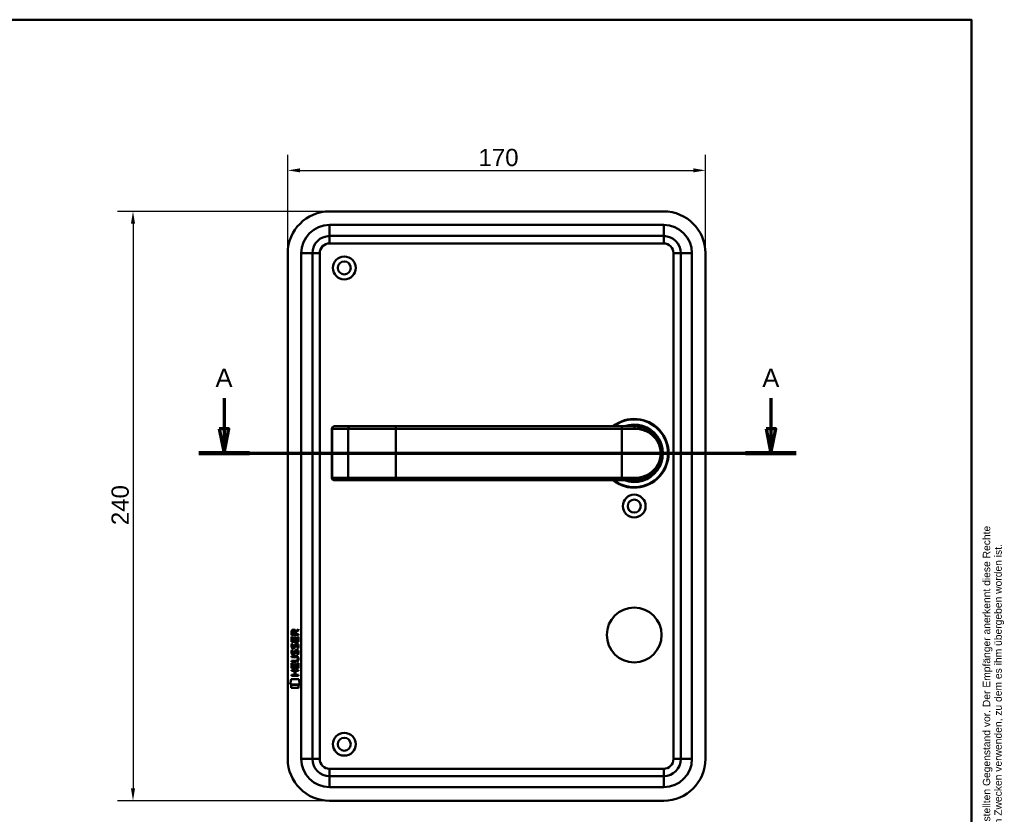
# Model space of a CAD drawing. Header units: millimetres. Extents: x 20 to 833, y 20 to 574.
# Tile 6 of 6: x 433 to 833, y 250 to 574. Entities that reach past the tile are written whole.
import ezdxf
from ezdxf.enums import TextEntityAlignment as Align

# ---------------------------------------------------------------- set-up
doc = ezdxf.new("R2010")
doc.units = ezdxf.units.MM
doc.header["$LTSCALE"] = 2
for name, color, linetype, lineweight in [('Bemaßungen(DIN)', 7, 'Continuous', 25), ('Schnittansichtslinien(DIN)', 7, 'Continuous', 70), ('Sichtbare Kanten(DIN)', 7, 'Continuous', 50), ('Sichtbare tangentiale Kanten(DIN)', 7, 'Continuous', 50), ('Skizziergeometrie(DIN)', 7, 'Continuous', 50), ('Skizzierlinie(DIN)', 7, 'Continuous', 25), ('Symbole(DIN)', 7, 'Continuous', 25)]:
    doc.layers.add(name, color=color, linetype=linetype, lineweight=lineweight)
doc.styles.add('Aktuell-DIN', font='arial.ttf')
doc.styles.add('Aktuell-DINGroßer Text', font='arial.ttf')
doc.styles.add('STANDARD-DIN~0', font='arial.ttf')
doc.styles.add('Textstil10', font='arial.ttf')
doc.styles.add('Textstil41', font='arial.ttf', dxfattribs={"width": 0.8})
doc.styles.add('Textstil83', font='arial.ttf', dxfattribs={"width": 0.8})
doc.dimstyles.new('CAD-LAN', dxfattribs={"dimscale": 2, "dimtxt": 3.5, "dimasz": 2.5, "dimexe": 3.175, "dimexo": 0, "dimgap": 0.8, "dimtad": 1, "dimrnd": 1e-08, "dimtxsty": 'STANDARD-DIN~0', "dimcen": 0.09, "dimdle": 10, "dimclrd": 250, "dimclre": 250, "dimclrt": 250, "dimadec": 0, "dimazin": 2, "dimtfac": 1, "dimtmove": 0, "dimatfit": 3, "dimfxl": 1, "dimtolj": 1, "dimtzin": 0, "dimlwd": 25, "dimlwe": 25, "dimarcsym": 0})

# ---------------------------------------------------------------- blocks, each defined once
blk = doc.blocks.new('Ränder Standardrahmen')
at = {"layer": 'Skizziergeometrie(DIN)', "flags": 128}
blk.add_lwpolyline([(10, 10), (10, 287), (410, 287), (410, 10), (10, 10)], dxfattribs=at)
blk = doc.blocks.new('Schriftfelder Heusser')
at = {"layer": 'Skizziergeometrie(DIN)'}
for p, q in [((101, 229.92), (101, 236.92)), ((101, 236.92), (291, 236.92)), ((111, 229.92), (111, 236.92)), ((123, 229.92), (123, 236.92)), ((232, 229.92), (232, 236.92)), ((256, 229.92), (256, 236.92)), ((291, 236.92), (291, 229.92)), ((101, 191.42), (101, 229.92)), ((101, 229.92), (291, 229.92)), ((111, 229.92), (111, 221.42)), ((123, 229.92), (123, 221.42)), ((232, 229.92), (232, 221.42)), ((256, 229.92), (256, 221.42)), ((291, 229.92), (291, 191.42)), ((101, 221.42), (291, 221.42)), ((150, 221.42), (150, 204.42)), ((198.85, 221.42), (198.85, 204.42)), ((216.35, 221.42), (216.35, 204.42)), ((238.35, 221.42), (238.35, 204.42)), ((278, 221.42), (278, 191.42)), ((278, 208.67), (291, 208.67)), ((101, 204.42), (291, 204.42)), ((142, 204.42), (142, 191.42)), ((236, 204.42), (236, 191.42)), ((278, 200.17), (291, 200.17)), ((291, 191.42), (101, 191.42))]:
    blk.add_line(p, q, dxfattribs=at)
at = {"layer": 'Skizzierlinie(DIN)'}
for p, q in [((113.5, 221.42), (113.5, 204.42)), ((118, 221.42), (118, 204.42)), ((162.35, 221.42), (162.35, 204.42)), ((166.85, 221.42), (166.85, 204.42)), ((113.5, 217.17), (150, 217.17)), ((162.35, 217.17), (278, 217.17)), ((113.5, 212.92), (150, 212.92)), ((162.35, 212.92), (278, 212.92)), ((113.5, 208.67), (150, 208.67)), ((162.35, 208.67), (278, 208.67))]:
    blk.add_line(p, q, dxfattribs=at)
for centre in [(115.75, 219.25), (164.6, 219.25), (115.75, 215.04), (164.6, 215.04), (115.75, 210.79), (164.6, 210.79), (115.75, 206.54), (164.6, 206.54)]:
    blk.add_circle(centre, 1.75, dxfattribs=at)
at = {"layer": 'Symbole(DIN)', "color": 7, "insert": (293.33, 191.7), "char_height": 1.5, "width": 182.3003, "attachment_point": 1, "rotation": 90, "line_spacing_factor": 0.944221, "style": 'Aktuell-DIN'}
blk.add_mtext('\\fArial|b0|i0;\\H1.5000;Die Schlossfabrik Heusser AG ist Eigentümerin dieses Dokumentes und behält sich alle Rechte an diesem und dem dargestellten Gegenstand vor. Der Empfänger anerkennt diese Rechte\\Pund wird das Dokument nicht ohne schriftliche Ermächtigung der Eigentümerin Dritten zugänglich machen oder zu anderen Zwecken verwenden, zu dem es ihm übergeben worden ist.\\P ', dxfattribs=at)
at = {"layer": 'Symbole(DIN)', "color": 179, "true_color": 0x262659, "style": 'Aktuell-DIN'}
for s, insert, char_height, attachment_point in [('Pos.', (106, 227), 2.489, 2), ('Menge', (117, 227), 2.489, 2), ('Benennung', (125.81, 225.38), 2.489, 4), ('B-Nummer', (234.74, 225.62), 2.489, 4), ('Material', (265.02, 225.62), 2.489, 5), ('\\fArial|b0|i0;a', (115.81, 219.53), 2, 5), ('\\fArial|b0|i0;e', (164.54, 219.53), 2, 5), ('\\fArial|b0|i0;Gezeichnet', (200.05, 219.23), 2, 4), ('\\fArial|b0|i0;b', (115.75, 215), 2, 5), ('\\fArial|b0|i0;f', (164.55, 215.06), 2, 5), ('\\fArial|b0|i0;Freigegeben', (199.92, 216), 2, 1), ('\\fArial|b0|i0;c', (115.75, 211.01), 2, 5), ('\\fArial|b0|i0;g', (164.63, 211.05), 2, 5), ('\\fArial|b0|i0;Projekt', (200, 211.98), 2, 1), ('\\fArial|b0|i0;d', (115.76, 206.55), 2, 5), ('\\fArial|b0|i0;h', (164.55, 206.57), 2, 5), ('\\fArial|b0|i0;CAD-Nr.', (200, 207.5), 2, 1), ('\\fArial|b0|i0;\\H2.0000;Massstab', (284.39, 206.37), 2, 5), ('\\fArial|b0|i0;\\H2.0000;Baugruppe', (143.1, 203.73), 2, 1), ('\\fArial|b0|i0;Zeichnungs-Nr.', (237, 203.5), 2, 1), ('\\fArial|b0|i0;\\H2.5000;4853 Murgenthal', (113.33, 192.46), 2.5, 7)]:
    blk.add_mtext(s, dxfattribs=dict(at, insert=insert, char_height=char_height, attachment_point=attachment_point))
at = {"layer": 'Symbole(DIN)', "color": 179, "true_color": 0x262659, "attachment_point": 5, "style": 'Aktuell-DIN'}
for s, insert, char_height, width in [('Änd.', (107.21, 213), 2.489, 12.3494), ('Änd.', (156.12, 212.76), 2.489, 12.3494), ('\\fArial|b0|i0;Änderung', (284.51, 202.33), 2, 12.1143)]:
    blk.add_mtext(s, dxfattribs=dict(at, insert=insert, char_height=char_height, width=width))
at = {"layer": 'Symbole(DIN)', "color": 7, "insert": (143.1, 196.62), "char_height": 4.5, "width": 90.18, "attachment_point": 4, "style": 'Aktuell-DIN'}
blk.add_mtext('\\fArial|b0|i0;\\W0.90;\\H4.5000;Heusser-Muschel Serie 3  EN179', dxfattribs=at)
at = {"layer": 'Symbole(DIN)', "color": 179, "true_color": 0x262659}
for tag, height, style, p in [('AUTOR', 2.49, 'Aktuell-DIN', (240.03, 219.26)), ('KONTROLLDATUM', 2, 'Textstil10', (217.42, 215.04)), ('KONTROLLIERT_VON', 2, 'Textstil10', (239.98, 215.05))]:
    blk.add_attdef(tag, text='', height=height, dxfattribs=dict(at, style=style)).set_placement(p, align=Align.MIDDLE_LEFT)
at = {"layer": 'Symbole(DIN)', "color": 179, "true_color": 0x262659, "style": 'Textstil10'}
blk.add_attdef('ERSTELLUNGSDATUM_001', (217.23, 218.29), '', height=2, dxfattribs=at)
at = {"layer": 'Symbole(DIN)', "color": 7, "style": 'Textstil83', "width": 0.8}
blk.add_attdef('Anfänglicher_Ansichtsmaßstab_001', (281.57, 213.34), '', height=2.3, dxfattribs=at)
at = {"layer": 'Symbole(DIN)', "color": 179, "true_color": 0x262659, "style": 'Textstil10'}
blk.add_attdef('PROJEKT', text='', height=2, dxfattribs=at).set_placement((217.77, 209.72), align=Align.BOTTOM_LEFT)
at = {"layer": 'Symbole(DIN)', "color": 7, "style": 'Textstil41', "width": 0.8}
blk.add_attdef('STATUS', text='', height=5, dxfattribs=at).set_placement((284.53, 195.86), align=Align.MIDDLE_CENTER)
blk = doc.blocks.new('*D22')
at = {"layer": 'Bemaßungen(DIN)', "color": 250, "linetype": 'Continuous', "lineweight": 25, "true_color": 0x3f3f3f, "transparency": 16777216}
for p, q in [((541.77, 478.9), (541.77, 518.98)), ((711.77, 478.9), (711.77, 518.98)), ((546.77, 512.63), (706.77, 512.63))]:
    blk.add_line(p, q, dxfattribs=at)
at = {"layer": 'Bemaßungen(DIN)', "color": 250, "linetype": 'Continuous', "true_color": 0x3f3f3f, "transparency": 16777216}
for points in [[(546.77, 513.46), (546.77, 511.79), (541.77, 512.63)], [(706.77, 513.46), (706.77, 511.79), (711.77, 512.63)]]:
    blk.add_solid(points, dxfattribs=at)
at = {"layer": 'Defpoints', "color": 0, "linetype": 'Continuous', "transparency": 16777216}
for p in [(711.77, 512.63), (541.77, 478.9), (711.77, 478.9)]:
    blk.add_point(p, dxfattribs=at)
at = {"layer": 'Bemaßungen(DIN)', "color": 250, "linetype": 'Continuous', "lineweight": 25, "true_color": 0x3f3f3f, "transparency": 16777216, "insert": (619.38, 521.37), "char_height": 7, "attachment_point": 1, "style": 'STANDARD-DIN~0'}
blk.add_mtext('\\A1;170', dxfattribs=at)
blk = doc.blocks.new('*D23')
at = {"layer": 'Bemaßungen(DIN)', "color": 250, "linetype": 'Continuous', "lineweight": 25, "true_color": 0x3f3f3f, "transparency": 16777216}
for p, q in [((558.77, 495.9), (472.42, 495.9)), ((478.77, 490.9), (478.77, 260.9)), ((558.77, 255.9), (472.42, 255.9))]:
    blk.add_line(p, q, dxfattribs=at)
at = {"layer": 'Bemaßungen(DIN)', "color": 250, "linetype": 'Continuous', "true_color": 0x3f3f3f, "transparency": 16777216}
for points in [[(477.93, 490.9), (479.6, 490.9), (478.77, 495.9)], [(477.93, 260.9), (479.6, 260.9), (478.77, 255.9)]]:
    blk.add_solid(points, dxfattribs=at)
at = {"layer": 'Defpoints', "color": 0, "linetype": 'Continuous', "transparency": 16777216}
for p in [(558.77, 495.9), (478.77, 255.9), (558.77, 255.9)]:
    blk.add_point(p, dxfattribs=at)
at = {"layer": 'Bemaßungen(DIN)', "color": 250, "linetype": 'Continuous', "lineweight": 25, "true_color": 0x3f3f3f, "transparency": 16777216, "insert": (470.02, 368.12), "char_height": 7, "attachment_point": 1, "rotation": 90, "style": 'STANDARD-DIN~0'}
blk.add_mtext('\\A1;240', dxfattribs=at)
blk = doc.blocks.new('2DTransSchnitt0')
at = {"layer": 'Schnittansichtslinien(DIN)', "linetype": 'Continuous'}
for p, q in [((257.92, 209.95), (257.92, 203.7)), ((369.21, 209.95), (369.21, 203.7)), ((256.92, 203.7), (257.92, 198.7)), ((258.92, 203.7), (256.92, 203.7)), ((257.92, 203.7), (257.92, 198.7)), ((257.92, 198.7), (258.92, 203.7)), ((368.21, 203.7), (369.21, 198.7)), ((370.21, 203.7), (368.21, 203.7)), ((369.21, 203.7), (369.21, 198.7)), ((369.21, 198.7), (370.21, 203.7)), ((252.77, 198.7), (374.36, 198.7))]:
    blk.add_line(p, q, dxfattribs=at)
at = {"layer": 'Schnittansichtslinien(DIN)', "linetype": 'Continuous', "lineweight": 140}
for p, q in [((252.77, 198.7), (263.07, 198.7)), ((364.06, 198.7), (374.36, 198.7))]:
    blk.add_line(p, q, dxfattribs=at)
at = {"layer": 'Schnittansichtslinien(DIN)', "linetype": 'Continuous', "flags": 128}
for points in [[(256.92, 203.7), (257.92, 198.7), (258.92, 203.7), (256.92, 203.7)], [(368.21, 203.7), (369.21, 198.7), (370.21, 203.7), (368.21, 203.7)]]:
    blk.add_lwpolyline(points, dxfattribs=at)
at = {"layer": 'Schnittansichtslinien(DIN)'}
for points in [[(256.92, 203.7), (257.92, 198.7), (258.92, 203.7), (256.92, 203.7)], [(368.21, 203.7), (369.21, 198.7), (370.21, 203.7), (368.21, 203.7)]]:
    blk.add_solid(points, dxfattribs=at)
at = {"layer": 'Schnittansichtslinien(DIN)', "char_height": 3.73, "attachment_point": 7, "style": 'Aktuell-DINGroßer Text'}
for insert in [(256.17, 212.2), (367.45, 212.2)]:
    blk.add_mtext('A', dxfattribs=dict(at, insert=insert))

msp = doc.modelspace()

# ---------------------------------------------------------------- linework, layer by layer
at = {"layer": 'Sichtbare Kanten(DIN)'}
for p, q in [((694.768, 495.898), (558.768, 495.898)), ((558.768, 485.898), (694.768, 485.898)), ((541.768, 478.898), (541.768, 272.898)), ((551.768, 272.898), (551.768, 478.898)), ((701.768, 478.898), (701.768, 272.898)), ((711.768, 272.898), (711.768, 478.898)), ((559.717, 407.398), (559.717, 387.398)), ((560.717, 408.398), (560.737, 408.398)), ((567.29, 408.398), (560.737, 408.398)), ((567.207, 408.394), (567.207, 408.394)), ((585.768, 408.398), (567.29, 408.398)), ((677.768, 408.398), (585.768, 408.398)), ((677.768, 408.398), (682.768, 408.398)), ((683.384, 408.381), (683.384, 408.381)), ((560.737, 386.398), (560.717, 386.398)), ((560.737, 386.398), (567.29, 386.398)), ((567.29, 386.398), (585.768, 386.398)), ((585.768, 386.398), (677.768, 386.398)), ((682.768, 386.398), (677.768, 386.398)), ((543.282, 323.385), (543.285, 324.698)), ((543.633, 324.654), (543.632, 323.766)), ((544.65, 323.765), (544.65, 324.654)), ((544.947, 325.014), (546.143, 325.804)), ((546.142, 325.37), (545, 324.615)), ((546.143, 325.804), (546.142, 325.37)), ((543.28, 320.655), (543.282, 322.659)), ((546.139, 320.652), (543.28, 320.655)), ((546.141, 323.383), (543.282, 323.385)), ((543.282, 322.659), (543.63, 322.659)), ((543.63, 322.659), (543.629, 321.031)), ((543.629, 321.031), (544.523, 321.031)), ((543.632, 323.766), (544.65, 323.765)), ((544.523, 321.031), (544.525, 322.478)), ((544.525, 322.478), (544.873, 322.477)), ((544.873, 322.477), (544.872, 321.03)), ((544.872, 321.03), (545.79, 321.03)), ((545, 324.615), (544.999, 323.765)), ((544.999, 323.765), (546.141, 323.764)), ((545.79, 321.03), (545.792, 322.677)), ((545.792, 322.677), (546.14, 322.676)), ((546.14, 322.676), (546.139, 320.652)), ((546.141, 323.764), (546.141, 323.383)), ((543.45, 317.334), (543.788, 317.234)), ((543.452, 319.881), (543.79, 319.78)), ((543.648, 318.549), (543.655, 318.532)), ((544.332, 318.451), (544.343, 318.468)), ((545.378, 317.031), (545.367, 317.031)), ((545.38, 319.578), (545.369, 319.578)), ((543.273, 312.492), (543.274, 312.869)), ((543.274, 312.869), (544.943, 312.868)), ((543.275, 314.427), (543.275, 314.804)), ((543.275, 314.804), (544.921, 314.803)), ((544.945, 314.426), (543.275, 314.427)), ((543.646, 316.003), (543.653, 315.985)), ((544.33, 315.905), (544.341, 315.922)), ((545.825, 313.641), (545.825, 313.65)), ((543.269, 308.746), (543.27, 309.123)), ((544.512, 308.745), (543.269, 308.746)), ((543.27, 309.123), (546.128, 309.121)), ((543.271, 309.917), (543.273, 311.921)), ((546.13, 309.915), (543.271, 309.917)), ((544.919, 312.491), (543.273, 312.492)), ((543.273, 311.921), (543.622, 311.921)), ((543.622, 311.921), (543.62, 310.294)), ((543.62, 310.294), (544.515, 310.293)), ((544.511, 307.188), (544.512, 308.745)), ((544.515, 310.293), (544.516, 311.74)), ((544.516, 311.74), (544.864, 311.74)), ((544.864, 311.74), (544.863, 310.293)), ((544.863, 310.293), (545.782, 310.292)), ((544.869, 308.745), (544.867, 307.187)), ((546.128, 308.744), (544.869, 308.745)), ((545.782, 310.292), (545.783, 311.939)), ((545.783, 311.939), (546.132, 311.939)), ((546.128, 309.121), (546.128, 308.744)), ((546.132, 311.939), (546.13, 309.915)), ((542.737, 303.235), (543.196, 305.367)), ((543.196, 305.367), (546.202, 305.365)), ((543.268, 306.812), (543.268, 307.189)), ((543.268, 307.189), (544.511, 307.188)), ((546.126, 306.809), (543.268, 306.812)), ((544.867, 307.187), (546.127, 307.186)), ((546.127, 307.186), (546.126, 306.809)), ((546.202, 305.365), (546.652, 303.231)), ((546.652, 303.231), (542.737, 303.235)), ((543.195, 301.807), (543.196, 302.949)), ((546.192, 301.804), (543.195, 301.807)), ((543.196, 302.949), (546.193, 302.946)), ((546.193, 302.946), (546.192, 301.804)), ((694.768, 265.898), (558.768, 265.898)), ((558.768, 255.898), (694.768, 255.898))]:
    msp.add_line(p, q, dxfattribs=at)
for centre, radius in [((564.768, 472.898), 4.65), ((564.768, 472.898), 2.65), ((682.768, 375.898), 4.65), ((682.768, 375.898), 2.65), ((682.768, 323.398), 11.15), ((564.768, 278.898), 4.65), ((564.768, 278.898), 2.65)]:
    msp.add_circle(centre, radius, dxfattribs=at)
for centre, radius, start, end in [((558.768, 478.898), 17, 90, 180), ((694.768, 478.898), 17, 0, 90), ((558.768, 478.898), 7, 90, 180), ((694.768, 478.898), 7, 0, 90), ((682.768, 397.398), 14, 231.78679, 128.21321), ((682.768, 397.398), 13.8, 232.8542, 127.1458), ((682.768, 397.398), 11.7, 250.08028, 109.91972), ((682.768, 397.398), 11.6, 251.49137, 108.50863), ((682.768, 397.398), 11.5, 253.04257, 106.95743), ((560.717, 407.398), 1, 90, 180), ((682.768, 397.398), 11.3, 256.76803, 103.23197), ((684.999, 407.456), 0.85, 187.81614, 187.82029), ((684.999, 407.456), 0.85, 113.68057, 113.69788), ((684.999, 407.456), 0.85, 332.12599, 332.12686), ((695.138, 410.046), 8.725, 195.91987, 195.9216), ((560.717, 387.398), 1, 180, 270), ((558.768, 272.898), 17, 180, 270), ((558.768, 272.898), 7, 180, 270), ((694.768, 272.898), 7, 270, 0), ((694.768, 272.898), 17, 270, 0)]:
    msp.add_arc(centre, radius, start, end, dxfattribs=at)
for centre, major_axis, ratio, start_param, end_param in [((544.811, 323.882), (0.976, -1.274), 0.5180415, 2.7627686, 3.7355131), ((543.419, 323.801), (1.242, 1.64), 0.5994938, 5.878165, 6.7089725), ((544.914, 321.66), (1.103, 3.296), 0.2312948, 2.8124619, 2.8734213), ((544.393, 319.343), (0.574, 1.004), 0.5438409, 2.7534304, 3.2137241), ((544.274, 318.476), (0.098, 0.139), 0.3641716, 4.4844927, 4.7925708), ((544.72, 315.346), (0.838, 1.64), 0.4594521, 5.9760112, 6.497704), ((544.721, 317.891), (0.839, 1.642), 0.4591024, 5.9761877, 6.4975755), ((544.998, 319.36), (1.192, 3.54), 0.2215161, 2.8263053, 2.8854462), ((544.399, 316.805), (0.583, 1.012), 0.541605, 2.7569093, 3.2147406), ((544.272, 315.929), (0.098, 0.139), 0.3641716, 4.4844927, 4.7925708), ((541.104, 317.173), (4.808, -4.323), 0.3742014, 5.888113, 6.6064523), ((541.1, 310.129), (4.814, 4.313), 0.3742661, 5.9599282, 6.6783921), ((522.392, 333.477), (23.266, -20.361), 0.1371339, 6.127502, 6.402435)]:
    msp.add_ellipse(centre, major_axis=major_axis, ratio=ratio, start_param=start_param, end_param=end_param, dxfattribs=at)
for points, knots in [([(682.768, 386.398), (683.633, 386.398), (685.348, 386.606), (688.431, 387.732), (691.502, 390.196), (693.418, 393.798), (693.884, 397.389), (693.6, 399.626), (693.093, 401.258), (692.43, 402.765), (690.903, 405.084), (688.432, 407.065), (685.346, 408.191), (683.633, 408.398), (682.768, 408.398)], [-3.4261334, -3.4261334, -3.4261334, -3.4261334, -3.1814096, -2.9366858, -2.4472382, -1.9577905, -1.7130667, -1.4683429, -1.345981, -1.2236191, -0.9788953, -0.4894476, -0.2447238, 0, 0, 0, 0]), ([(545.825, 313.65), (545.825, 313.697), (545.822, 313.744), (545.806, 313.879), (545.784, 313.967), (545.709, 314.117), (545.663, 314.179), (545.543, 314.285), (545.472, 314.325), (545.255, 314.408), (545.095, 314.426), (544.945, 314.426)], [-0.13394602, -0.13394602, -0.13394602, -0.13394602, -0.11996159, -0.11996159, -0.09310912, -0.09310912, -0.06964663, -0.06964663, -0.04519613, -0.04519613, 0, 0, 0, 0])]:
    msp.add_open_spline(points, degree=3, knots=knots, dxfattribs=at)
for points in [[(543.285, 324.698), (543.299, 325.14), (543.531, 325.602), (544.144, 325.601)], [(544.65, 324.654), (544.651, 324.927), (544.564, 325.252), (544.148, 325.252)], [(543.326, 315.856), (543.236, 316.096), (543.207, 316.33), (543.249, 316.658)], [(543.328, 318.402), (543.238, 318.643), (543.209, 318.876), (543.251, 319.205)], [(543.249, 316.658), (543.266, 316.797), (543.308, 317.004), (543.379, 317.177)], [(543.251, 319.205), (543.269, 319.344), (543.31, 319.551), (543.381, 319.724)], [(543.888, 317.942), (543.664, 317.975), (543.434, 318.12), (543.328, 318.402)], [(543.379, 317.177), (543.398, 317.227), (543.45, 317.334), (543.45, 317.334)], [(543.381, 319.724), (543.4, 319.773), (543.452, 319.881), (543.452, 319.881)], [(543.633, 316.769), (543.569, 316.517), (543.563, 316.293), (543.622, 316.077)], [(543.636, 319.316), (543.571, 319.063), (543.565, 318.839), (543.624, 318.623)], [(543.788, 317.234), (543.788, 317.234), (543.668, 316.907), (543.633, 316.769)], [(543.79, 319.78), (543.79, 319.78), (543.671, 319.454), (543.636, 319.316)], [(543.86, 318.319), (544.007, 318.259), (544.196, 318.295), (544.301, 318.41)], [(544.042, 317.929), (543.942, 317.93), (543.921, 317.937), (543.888, 317.942)], [(544.67, 318.293), (544.555, 318.084), (544.36, 317.925), (544.042, 317.929)], [(544.343, 318.468), (544.412, 318.578), (544.469, 318.741), (544.523, 318.987)], [(544.521, 316.44), (544.606, 316.808), (544.708, 317.019), (544.849, 317.187)], [(544.523, 318.987), (544.608, 319.354), (544.71, 319.566), (544.851, 319.733)], [(544.863, 318.836), (544.808, 318.596), (544.746, 318.431), (544.67, 318.293)], [(544.849, 317.187), (544.942, 317.297), (545.072, 317.369), (545.252, 317.393)], [(544.851, 319.733), (544.944, 319.843), (545.074, 319.916), (545.254, 319.94)], [(544.912, 319.035), (544.904, 319.005), (544.864, 318.839), (544.863, 318.836)], [(545.095, 316.913), (545.025, 316.825), (544.964, 316.686), (544.91, 316.488)], [(545.098, 319.46), (545.027, 319.371), (544.966, 319.233), (544.912, 319.035)], [(545.367, 317.031), (545.245, 317.031), (545.17, 316.998), (545.095, 316.913)], [(545.369, 319.578), (545.247, 319.578), (545.172, 319.545), (545.098, 319.46)], [(545.252, 317.393), (545.539, 317.432), (545.822, 317.331), (546.016, 317.015)], [(545.254, 319.94), (545.541, 319.978), (545.824, 319.878), (546.018, 319.561)], [(545.572, 317.995), (545.572, 317.995), (545.727, 318.249), (545.786, 318.534)], [(545.941, 317.908), (545.921, 317.913), (545.573, 317.995), (545.572, 317.995)], [(545.784, 315.987), (545.853, 316.32), (545.853, 316.596), (545.747, 316.794)], [(545.786, 318.534), (545.855, 318.867), (545.855, 319.143), (545.749, 319.34)], [(546.166, 318.627), (546.136, 318.295), (545.978, 317.966), (545.941, 317.908)], [(546.016, 317.015), (546.126, 316.834), (546.179, 316.615), (546.179, 316.346)], [(546.018, 319.561), (546.128, 319.381), (546.181, 319.162), (546.181, 318.892)], [(546.181, 318.892), (546.181, 318.807), (546.174, 318.721), (546.166, 318.627)], [(543.886, 315.395), (543.662, 315.428), (543.432, 315.573), (543.326, 315.856)], [(543.858, 315.773), (544.005, 315.713), (544.194, 315.748), (544.299, 315.863)], [(544.04, 315.382), (543.94, 315.384), (543.919, 315.39), (543.886, 315.395)], [(544.668, 315.747), (544.553, 315.537), (544.358, 315.378), (544.04, 315.382)], [(544.341, 315.922), (544.41, 316.031), (544.466, 316.195), (544.521, 316.44)], [(544.861, 316.29), (544.806, 316.05), (544.744, 315.885), (544.668, 315.747)], [(544.91, 316.488), (544.902, 316.458), (544.862, 316.292), (544.861, 316.29)], [(545.57, 315.448), (545.57, 315.448), (545.725, 315.702), (545.784, 315.987)], [(545.939, 315.362), (545.919, 315.366), (545.57, 315.448), (545.57, 315.448)], [(546.164, 316.08), (546.134, 315.749), (545.976, 315.419), (545.939, 315.362)], [(546.179, 316.346), (546.179, 316.261), (546.172, 316.175), (546.164, 316.08)]]:
    msp.add_open_spline(points, degree=3, dxfattribs=at)
at = {"layer": 'Sichtbare tangentiale Kanten(DIN)'}
for p, q in [((694.768, 490.398), (558.768, 490.398)), ((558.768, 490.398), (558.768, 485.898)), ((694.768, 490.398), (694.768, 485.898)), ((558.768, 482.898), (558.768, 485.898)), ((694.768, 482.898), (694.768, 485.898)), ((558.768, 482.898), (694.768, 482.898)), ((547.268, 478.898), (551.768, 478.898)), ((547.268, 478.898), (547.268, 272.898)), ((554.768, 478.898), (551.768, 478.898)), ((554.768, 272.898), (554.768, 478.898)), ((698.768, 478.898), (701.768, 478.898)), ((698.768, 478.898), (698.768, 272.898)), ((706.268, 478.898), (701.768, 478.898)), ((706.268, 272.898), (706.268, 478.898)), ((559.775, 407.398), (559.717, 407.398)), ((559.775, 387.398), (559.775, 407.398)), ((559.775, 407.398), (566.329, 407.398)), ((566.329, 407.398), (585.768, 407.398)), ((566.329, 387.398), (566.329, 407.398)), ((585.768, 408.398), (585.768, 407.398)), ((585.768, 407.398), (585.768, 387.398)), ((585.768, 407.398), (677.768, 407.398)), ((677.768, 408.398), (677.768, 407.398)), ((677.768, 407.398), (677.768, 387.398)), ((683.031, 407.398), (677.768, 407.398)), ((693.203, 400.876), (693.203, 400.876)), ((559.717, 387.398), (559.775, 387.398)), ((566.329, 387.398), (559.775, 387.398)), ((585.768, 387.398), (566.329, 387.398)), ((677.768, 387.398), (585.768, 387.398)), ((585.768, 386.398), (585.768, 387.398)), ((677.768, 387.398), (683.031, 387.398)), ((677.768, 386.398), (677.768, 387.398)), ((551.768, 272.898), (547.268, 272.898)), ((551.768, 272.898), (554.768, 272.898)), ((701.768, 272.898), (698.768, 272.898)), ((701.768, 272.898), (706.268, 272.898)), ((694.768, 268.898), (558.768, 268.898)), ((558.768, 265.898), (558.768, 268.898)), ((694.768, 265.898), (694.768, 268.898)), ((558.768, 265.898), (558.768, 261.398)), ((694.768, 265.898), (694.768, 261.398)), ((558.768, 261.398), (694.768, 261.398))]:
    msp.add_line(p, q, dxfattribs=at)
for centre, radius, start, end in [((558.768, 478.898), 11.5, 90, 180), ((694.768, 478.898), 11.5, 0, 90), ((558.768, 478.898), 4, 90, 180), ((694.768, 478.898), 4, 0, 90), ((558.768, 272.898), 11.5, 180, 270), ((558.768, 272.898), 4, 180, 270), ((694.768, 272.898), 4, 270, 0), ((694.768, 272.898), 11.5, 270, 0)]:
    msp.add_arc(centre, radius, start, end, dxfattribs=at)
for centre, major_axis, ratio, start_param, end_param in [((560.737, 407.398), (0, 1), 0.9612617, 0, 1.5707963), ((567.29, 407.398), (0, 1), 0.9612617, 0, 1.5707963), ((682.768, 407.398), (0, 1), 0.2631579, 4.712389, 6.2831853), ((560.737, 387.398), (0, -1), 0.9612617, 4.712389, 6.2831853), ((567.29, 387.398), (0, -1), 0.9612617, 4.712389, 6.2831853), ((682.768, 387.398), (0, -1), 0.2631579, 0, 1.5707963)]:
    msp.add_ellipse(centre, major_axis=major_axis, ratio=ratio, start_param=start_param, end_param=end_param, dxfattribs=at)
msp.add_open_spline([(683.031, 407.398), (683.859, 407.398), (684.679, 407.304), (685.457, 407.129), (686.236, 406.954), (686.974, 406.698), (687.664, 406.377), (689.043, 405.736), (690.225, 404.835), (691.175, 403.732), (691.65, 403.18), (692.068, 402.578), (692.419, 401.921), (692.594, 401.592), (692.753, 401.249), (692.893, 400.893), (693.033, 400.536), (693.154, 400.165), (693.253, 399.782), (693.451, 399.016), (693.56, 398.203), (693.559, 397.388), (693.557, 396.573), (693.445, 395.757), (693.249, 394.995), (692.857, 393.47), (692.122, 392.16), (691.167, 391.057), (690.211, 389.954), (689.039, 389.058), (687.663, 388.419), (686.975, 388.099), (686.237, 387.843), (685.459, 387.668), (684.68, 387.493), (683.859, 387.398), (683.031, 387.398)], degree=3, knots=[0, 0, 0, 0, 0.2447238, 0.2447238, 0.2447238, 0.4894476, 0.4894476, 0.4894476, 0.9788953, 0.9788953, 0.9788953, 1.2236191, 1.2236191, 1.2236191, 1.345981, 1.345981, 1.345981, 1.4683429, 1.4683429, 1.4683429, 1.7130667, 1.7130667, 1.7130667, 1.9577905, 1.9577905, 1.9577905, 2.4472382, 2.4472382, 2.4472382, 2.9366858, 2.9366858, 2.9366858, 3.1814096, 3.1814096, 3.1814096, 3.4261334, 3.4261334, 3.4261334, 3.4261334], dxfattribs=at)

# ---------------------------------------------------------------- block references
at = {"xscale": 2, "yscale": 2, "zscale": 2}
msp.add_blockref('Ränder Standardrahmen', (0, 0), dxfattribs=at)
msp.add_blockref('Schriftfelder Heusser', (238, -362.833), dxfattribs=at).add_auto_attribs({'ERSTELLUNGSDATUM_001': '02.01.2021', 'Anfänglicher_Ansichtsmaßstab_001': '1 : 2'})
at = {"layer": 'Schnittansichtslinien(DIN)', "xscale": 2, "yscale": 2, "zscale": 2}
msp.add_blockref('2DTransSchnitt0', (0, 0), dxfattribs=at)

# ---------------------------------------------------------------- dimensions: what is measured, and where the dimension line sits
at = {"layer": 'Bemaßungen(DIN)', "color": 250, "linetype": 'Continuous', "lineweight": 25, "true_color": 0x3f3f3f}
for base, p1, p2, angle, picture, middle in [((711.768, 512.626), (541.768, 478.898), (711.768, 478.898), 180, '*D22', (626.768, 512.626)), ((478.768, 255.898), (558.768, 495.898), (558.768, 255.898), 90, '*D23', (478.768, 375.898))]:
    dim = msp.add_linear_dim(base=base, p1=p1, p2=p2, angle=angle, dimstyle='CAD-LAN', override={"dimgap": 0.8, "dimdec": 2, "dimtol": 0, "dimlim": 0, "dimtp": 0, "dimtm": 0, "dimtdec": 2, "dimtofl": 0, "dimatfit": 1}, dxfattribs=at)
    dim.commit()
    dim.dimension.update_dxf_attribs({"geometry": picture, "text_midpoint": middle, "dimtype": 160})

doc.saveas('drawing.dxf')
